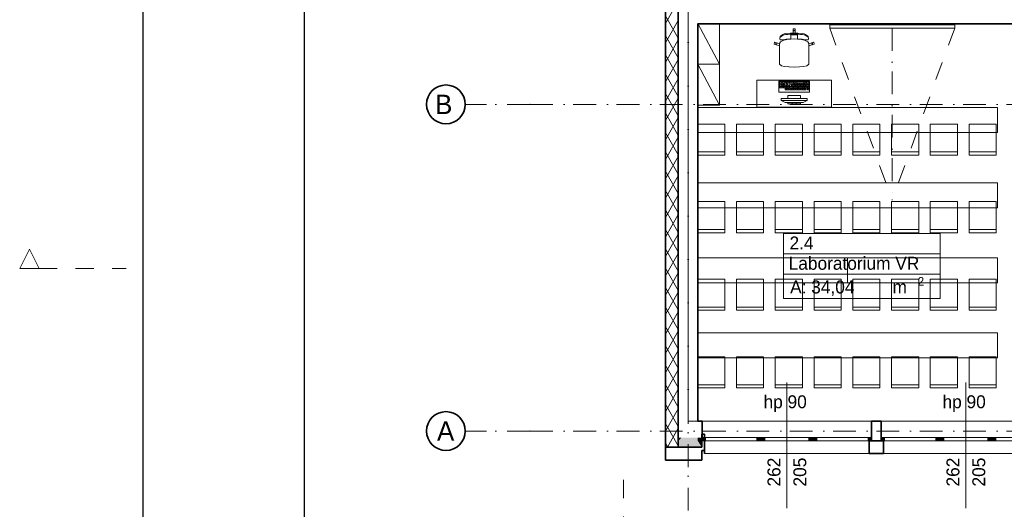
# Model space of a CAD drawing. Header units: millimetres. Extents: x -34676 to 172266, y 39940 to 476087.
# Tile 170 of 256: x 12676 to 27915, y 342950 to 350519. Entities that reach past the tile are written whole.
import ezdxf

# ---------------------------------------------------------------- set-up
doc = ezdxf.new("R2010")
doc.units = ezdxf.units.MM
doc.header["$MEASUREMENT"] = 0
doc.linetypes.add('Kropki i Kreski', pattern=[6.702778, 3.527778, -1.763889, 0, -1.411111])
doc.linetypes.add('Przerywana', pattern=[5.644444, 2.822222, -2.822222])
for name, color, linetype in [('#podkład', 252, 'Continuous'), ('- A - ocieplenie', 7, 'Continuous'), ('- strefy pomieszczeń', 7, 'Continuous'), ('_TABELA', 7, 'Continuous'), ('Konstrukcja - Przegroda Strukt.', 7, 'Continuous'), ('Konstrukcja - Siatka mod', 7, 'Continuous'), ('Konstrukcja - Stropy', 7, 'Continuous'), ('Konstrukcja - Słupy', 7, 'Continuous'), ('Konstrukcja - Ściany działowe', 7, 'Continuous'), ('Konstrukcja - Ściany zewnętrzne', 7, 'Continuous'), ('Okna Archicada', 7, 'Continuous'), ('Wnętrze - Umeblowanie', 7, 'Continuous'), ('Znaczniki - Przekroje', 7, 'Continuous'), ('Znaczniki okien Archicada', 7, 'Continuous')]:
    doc.layers.add(name, color=color, linetype=linetype)
doc.styles.add('MtXpl_Arial2', font='txt', dxfattribs={"height": 0.2})
doc.styles.add('MtXpl_Arial3', font='txt', dxfattribs={"height": 0.2})
doc.styles.add('STYL_AUTOMATYCZNY_3', font='txt')

# ---------------------------------------------------------------- blocks, each defined once
blk = doc.blocks.new('kjghgg')
at = {"layer": '- A - ocieplenie', "color": 252, "linetype": 'Continuous', "lineweight": 35, "ltscale": 100}
for p, q in [((-121716, 482378), (-121716, 469198)), ((-121516, 469198), (-121516, 482378)), ((-121111, 469398), (-121151, 469398)), ((-121151, 469398), (-121151, 469198)), ((-121111, 469298), (-121111, 469398)), ((-121111, 469298), (-121111, 469248)), ((-121111, 469248), (-121111, 469098)), ((-118561, 469298), (-118561, 469248)), ((-118341, 469298), (-118561, 469298)), ((-118561, 469248), (-118561, 469098)), ((-118341, 469298), (-118341, 469248)), ((-118341, 469248), (-118341, 469098)), ((-121716, 469198), (-121516, 469198)), ((-121716, 468998), (-121716, 469198)), ((-121716, 469198), (-121516, 469198)), ((-121151, 469198), (-121516, 469198)), ((-121151, 469148), (-121151, 468998)), ((-121151, 469148), (-121111, 469148)), ((-118561, 469098), (-118341, 469098)), ((-121716, 468998), (-121151, 468998))]:
    blk.add_line(p, q, dxfattribs=at)
at = {"layer": '- A - ocieplenie', "color": 252, "linetype": 'Continuous', "lineweight": 15}
for p, q in [((-121716, 475747), (-121516, 476093)), ((-121516, 475519), (-121716, 475865)), ((-121716, 475447), (-121516, 475793)), ((-121516, 475219), (-121716, 475565)), ((-121716, 475147), (-121516, 475493)), ((-121516, 474919), (-121716, 475265)), ((-121716, 474847), (-121516, 475193)), ((-121516, 474619), (-121716, 474965)), ((-121716, 474547), (-121516, 474893)), ((-121516, 474319), (-121716, 474665)), ((-121716, 474247), (-121516, 474593)), ((-121516, 474019), (-121716, 474365)), ((-121716, 473947), (-121516, 474293)), ((-121516, 473719), (-121716, 474065)), ((-121716, 473647), (-121516, 473993)), ((-121516, 473419), (-121716, 473765)), ((-121716, 473347), (-121516, 473693)), ((-121516, 473119), (-121716, 473465)), ((-121716, 473047), (-121516, 473393)), ((-121516, 472819), (-121716, 473165)), ((-121716, 472747), (-121516, 473093)), ((-121516, 472519), (-121716, 472865)), ((-121716, 472447), (-121516, 472793)), ((-121516, 472219), (-121716, 472565)), ((-121716, 472147), (-121516, 472493)), ((-121516, 471919), (-121716, 472265)), ((-121716, 471847), (-121516, 472193)), ((-121516, 471619), (-121716, 471965)), ((-121716, 471547), (-121516, 471893)), ((-121516, 471319), (-121716, 471665)), ((-121716, 471247), (-121516, 471593)), ((-121516, 471019), (-121716, 471365)), ((-121716, 470947), (-121516, 471293)), ((-121516, 470719), (-121716, 471065)), ((-121716, 470647), (-121516, 470993)), ((-121516, 470419), (-121716, 470765)), ((-121716, 470347), (-121516, 470693)), ((-121516, 470119), (-121716, 470465)), ((-121716, 470047), (-121516, 470393)), ((-121516, 469819), (-121716, 470165)), ((-121716, 469747), (-121516, 470093)), ((-121516, 469519), (-121716, 469865)), ((-121716, 469447), (-121516, 469793)), ((-121516, 469219), (-121716, 469565)), ((-121686, 469198), (-121516, 469493)), ((-121677, 469198), (-121716, 469265))]:
    blk.add_line(p, q, dxfattribs=at)
at = {"layer": '- strefy pomieszczeń', "color": 252, "linetype": 'Continuous', "lineweight": 13, "ltscale": 100}
for p, q in [((-119886, 472501), (-117461, 472501)), ((-119886, 472187), (-119886, 472501)), ((-117461, 472501), (-117461, 472187)), ((-117461, 472187), (-119886, 472187)), ((-119886, 472187), (-117461, 472187)), ((-119886, 471872), (-119886, 472187)), ((-117461, 472187), (-117461, 471872)), ((-117461, 471872), (-119886, 471872)), ((-119886, 471872), (-117461, 471872)), ((-119886, 471496), (-119886, 471872)), ((-117461, 471872), (-117461, 471496)), ((-117461, 471496), (-119886, 471496))]:
    blk.add_line(p, q, dxfattribs=at)
at = {"layer": 'Konstrukcja - Przegroda Strukt.', "color": 252, "linetype": 'Continuous', "lineweight": 13, "ltscale": 100}
blk.add_line((-121216, 473225), (-121216, 473600), dxfattribs=at)
at = {"layer": 'Konstrukcja - Siatka mod', "color": 252, "linetype": 'Kropki i Kreski', "lineweight": 13, "ltscale": 100}
for p, q in [((-121366, 468219), (-121366, 485184)), ((-123813, 474498), (-124813, 474498)), ((-123813, 474498), (-94369, 474498)), ((-123813, 469448), (-124813, 469448)), ((-123813, 469448), (-94369, 469448))]:
    blk.add_line(p, q, dxfattribs=at)
at = {"layer": 'Konstrukcja - Siatka mod', "color": 252, "linetype": 'Continuous', "lineweight": 35, "ltscale": 100}
for centre in [(-125113, 474498), (-125113, 469448)]:
    blk.add_circle(centre, 300, dxfattribs=at)
at = {"layer": 'Konstrukcja - Siatka mod', "color": 252, "linetype": 'Kropki i Kreski', "lineweight": 13, "ltscale": 100}
for p in [(-123813, 474498), (-123813, 474498), (-123813, 469448), (-123813, 469448)]:
    blk.add_point(p, dxfattribs=at)
at = {"layer": 'Konstrukcja - Stropy', "color": 252, "linetype": 'Continuous', "lineweight": 13, "ltscale": 100}
for p, q in [((-121366, 482078), (-121366, 469598)), ((-121366, 469598), (-109696, 469598))]:
    blk.add_line(p, q, dxfattribs=at)
at = {"layer": 'Konstrukcja - Słupy', "color": 252, "linetype": 'Continuous', "lineweight": 13, "ltscale": 100}
for p, q in [((-121516, 469346), (-121516, 469298)), ((-121516, 469298), (-121516, 469196)), ((-121151, 469196), (-121151, 469298)), ((-121516, 469196), (-121151, 469196))]:
    blk.add_line(p, q, dxfattribs=at)
at = {"layer": 'Konstrukcja - Słupy', "color": 252, "linetype": 'Continuous', "lineweight": 13, "extrusion": (0, 0, -1)}
for points in [[(121216, 469298), (121468, 469346), (121516, 469298)], [(121468, 469346), (121516, 469346), (121516, 469298)], [(121151, 469196), (121516, 469298), (121516, 469196)], [(121516, 469298), (121151, 469196), (121216, 469298)], [(121468, 469346), (121216, 469298), (121216, 469346)], [(121151, 469298), (121216, 469346), (121216, 469298)], [(121216, 469346), (121151, 469298), (121151, 469346)], [(121216, 469298), (121151, 469196), (121151, 469298)]]:
    blk.add_solid(points, dxfattribs=at)
at = {"layer": 'Konstrukcja - Ściany działowe', "color": 252, "linetype": 'Continuous', "lineweight": 35, "ltscale": 100}
blk.add_line((-121216, 475744), (-115676, 475744), dxfattribs=at)
at = {"layer": 'Konstrukcja - Ściany zewnętrzne', "color": 252, "linetype": 'Continuous', "lineweight": 35, "ltscale": 100}
for p, q in [((-121516, 482378), (-121516, 469346)), ((-121216, 469598), (-121216, 475744)), ((-121146, 469598), (-121216, 469598)), ((-121146, 469348), (-121146, 469598)), ((-118526, 469348), (-118526, 469598)), ((-118376, 469598), (-118526, 469598)), ((-118376, 469348), (-118376, 469598)), ((-121151, 469298), (-121146, 469298)), ((-121146, 469298), (-121146, 469348)), ((-118526, 469298), (-118526, 469348)), ((-118526, 469298), (-118376, 469298)), ((-118376, 469298), (-118376, 469348))]:
    blk.add_line(p, q, dxfattribs=at)
at = {"layer": 'Okna Archicada', "color": 252, "linetype": 'Continuous', "lineweight": 13, "ltscale": 100}
for p, q in [((-118526, 469598), (-121146, 469598)), ((-115756, 469598), (-118376, 469598)), ((-121096, 469348), (-121146, 469348)), ((-118526, 469298), (-121146, 469298)), ((-121146, 469298), (-121096, 469298)), ((-121111, 469298), (-118561, 469298)), ((-121096, 469298), (-121096, 469348)), ((-120301, 469348), (-121096, 469348)), ((-121096, 469298), (-120301, 469298)), ((-120251, 469348), (-120301, 469348)), ((-120301, 469348), (-120301, 469298)), ((-120301, 469298), (-120251, 469298)), ((-120176, 469348), (-120251, 469348)), ((-120251, 469298), (-120176, 469298)), ((-120176, 469298), (-120176, 469348)), ((-119496, 469348), (-120176, 469348)), ((-120176, 469298), (-119496, 469298)), ((-119421, 469348), (-119496, 469348)), ((-119496, 469348), (-119496, 469298)), ((-119496, 469298), (-119421, 469298)), ((-119371, 469348), (-119421, 469348)), ((-119421, 469298), (-119371, 469298)), ((-119371, 469298), (-119371, 469348)), ((-118576, 469348), (-119371, 469348)), ((-119371, 469298), (-118576, 469298)), ((-118526, 469348), (-118576, 469348)), ((-118576, 469348), (-118576, 469298)), ((-118576, 469298), (-118526, 469298)), ((-118326, 469348), (-118376, 469348)), ((-115756, 469298), (-118376, 469298)), ((-118376, 469298), (-118326, 469298)), ((-118341, 469298), (-115791, 469298)), ((-118326, 469298), (-118326, 469348)), ((-117531, 469348), (-118326, 469348)), ((-118326, 469298), (-117531, 469298)), ((-117481, 469348), (-117531, 469348)), ((-117531, 469348), (-117531, 469298)), ((-117531, 469298), (-117481, 469298)), ((-117406, 469348), (-117481, 469348)), ((-117481, 469298), (-117406, 469298)), ((-117406, 469298), (-117406, 469348)), ((-116726, 469348), (-117406, 469348)), ((-117406, 469298), (-116726, 469298)), ((-116651, 469348), (-116726, 469348)), ((-116726, 469348), (-116726, 469298)), ((-116726, 469298), (-116651, 469298)), ((-116601, 469348), (-116651, 469348)), ((-116651, 469298), (-116601, 469298)), ((-116601, 469298), (-116601, 469348)), ((-115806, 469348), (-116601, 469348)), ((-116601, 469298), (-115806, 469298)), ((-121111, 469098), (-118561, 469098)), ((-118341, 469098), (-115791, 469098))]:
    blk.add_line(p, q, dxfattribs=at)
at = {"layer": 'Okna Archicada', "color": 252, "linetype": 'Continuous', "lineweight": 35, "ltscale": 100}
for p, q in [((-121146, 469348), (-121146, 469598)), ((-118526, 469348), (-118526, 469598)), ((-118376, 469348), (-118376, 469598)), ((-121146, 469298), (-121146, 469348)), ((-121146, 469298), (-121146, 469348)), ((-121111, 469298), (-121111, 469248)), ((-121111, 469248), (-121111, 469098)), ((-118561, 469298), (-118561, 469248)), ((-118561, 469248), (-118561, 469098)), ((-118526, 469298), (-118526, 469348)), ((-118526, 469298), (-118526, 469348)), ((-118376, 469298), (-118376, 469348)), ((-118376, 469298), (-118376, 469348)), ((-118341, 469298), (-118341, 469248)), ((-118341, 469248), (-118341, 469098))]:
    blk.add_line(p, q, dxfattribs=at)
at = {"layer": 'Okna Archicada', "color": 252, "linetype": 'Continuous', "lineweight": 13, "extrusion": (0, 0, -1)}
for points in [[(121096, 469298), (121146, 469348), (121146, 469298)], [(121146, 469348), (121096, 469298), (121096, 469348)], [(120251, 469298), (120301, 469348), (120301, 469298)], [(120301, 469348), (120251, 469298), (120251, 469348)], [(120176, 469298), (120251, 469348), (120251, 469298)], [(120251, 469348), (120176, 469298), (120176, 469348)], [(119421, 469298), (119496, 469348), (119496, 469298)], [(119496, 469348), (119421, 469298), (119421, 469348)], [(119371, 469298), (119421, 469348), (119421, 469298)], [(119421, 469348), (119371, 469298), (119371, 469348)], [(118526, 469298), (118576, 469348), (118576, 469298)], [(118576, 469348), (118526, 469298), (118526, 469348)], [(118326, 469298), (118376, 469348), (118376, 469298)], [(118376, 469348), (118326, 469298), (118326, 469348)], [(117481, 469298), (117531, 469348), (117531, 469298)], [(117531, 469348), (117481, 469298), (117481, 469348)], [(117406, 469298), (117481, 469348), (117481, 469298)], [(117481, 469348), (117406, 469298), (117406, 469348)], [(116651, 469298), (116726, 469348), (116726, 469298)], [(116726, 469348), (116651, 469298), (116651, 469348)], [(116601, 469298), (116651, 469348), (116651, 469298)], [(116651, 469348), (116601, 469298), (116601, 469348)]]:
    blk.add_solid(points, dxfattribs=at)
at = {"layer": 'Wnętrze - Umeblowanie', "color": 252, "linetype": 'Continuous', "lineweight": 13, "ltscale": 100}
for p, q in [((-120877, 475749), (-121216, 475749)), ((-121216, 475749), (-121216, 474485)), ((-121216, 475749), (-120877, 475117)), ((-120877, 474485), (-120877, 475749)), ((-119740, 475575), (-119738, 475625)), ((-119738, 475662), (-119735, 475665)), ((-119738, 475625), (-119738, 475662)), ((-119738, 475625), (-119737, 475631)), ((-119737, 475631), (-119734, 475636)), ((-119735, 475665), (-119723, 475665)), ((-119734, 475636), (-119729, 475639)), ((-119729, 475639), (-119723, 475640)), ((-119711, 475665), (-119723, 475665)), ((-119717, 475639), (-119723, 475640)), ((-119712, 475636), (-119717, 475639)), ((-119709, 475631), (-119712, 475636)), ((-119708, 475662), (-119711, 475665)), ((-119708, 475625), (-119709, 475631)), ((-119708, 475625), (-119708, 475662)), ((-119706, 475575), (-119708, 475625)), ((-117239, 475726), (-119173, 475726)), ((-119173, 475726), (-119173, 475676)), ((-119173, 475676), (-117239, 475676)), ((-117239, 475676), (-117239, 475726)), ((-119952, 475437), (-119935, 475465)), ((-119944, 475510), (-119941, 475546)), ((-119938, 475498), (-119944, 475510)), ((-119938, 475535), (-119942, 475533)), ((-119941, 475546), (-119930, 475559)), ((-119932, 475540), (-119938, 475535)), ((-119920, 475495), (-119938, 475498)), ((-119935, 475465), (-119885, 475488)), ((-119923, 475547), (-119932, 475540)), ((-119930, 475559), (-119899, 475579)), ((-119911, 475557), (-119923, 475547)), ((-119891, 475498), (-119920, 475495)), ((-119898, 475564), (-119911, 475557)), ((-119899, 475579), (-119880, 475586)), ((-119877, 475571), (-119898, 475564)), ((-119846, 475504), (-119891, 475498)), ((-119885, 475488), (-119811, 475504)), ((-119880, 475586), (-119854, 475591)), ((-119851, 475576), (-119877, 475571)), ((-119854, 475591), (-119780, 475598)), ((-119821, 475579), (-119851, 475576)), ((-119795, 475508), (-119846, 475504)), ((-119789, 475582), (-119821, 475579)), ((-119811, 475504), (-119773, 475507)), ((-119723, 475511), (-119795, 475508)), ((-119756, 475583), (-119789, 475582)), ((-119780, 475598), (-119723, 475600)), ((-119773, 475545), (-119773, 475575)), ((-119773, 475575), (-119740, 475575)), ((-119773, 475507), (-119773, 475545)), ((-119773, 475507), (-119723, 475510)), ((-119723, 475584), (-119756, 475583)), ((-119740, 475575), (-119723, 475575)), ((-119665, 475598), (-119723, 475600)), ((-119723, 475584), (-119690, 475583)), ((-119706, 475575), (-119723, 475575)), ((-119723, 475511), (-119651, 475508)), ((-119673, 475507), (-119723, 475510)), ((-119673, 475575), (-119706, 475575)), ((-119690, 475583), (-119657, 475582)), ((-119673, 475545), (-119673, 475575)), ((-119673, 475507), (-119673, 475545)), ((-119635, 475504), (-119673, 475507)), ((-119592, 475591), (-119665, 475598)), ((-119657, 475582), (-119624, 475579)), ((-119651, 475508), (-119600, 475504)), ((-119561, 475488), (-119635, 475504)), ((-119624, 475579), (-119594, 475576)), ((-119600, 475504), (-119554, 475498)), ((-119594, 475576), (-119568, 475571)), ((-119566, 475586), (-119592, 475591)), ((-119568, 475571), (-119548, 475564)), ((-119546, 475579), (-119566, 475586)), ((-119511, 475465), (-119561, 475488)), ((-119554, 475498), (-119525, 475495)), ((-119548, 475564), (-119535, 475557)), ((-119515, 475559), (-119546, 475579)), ((-119535, 475557), (-119523, 475547)), ((-119525, 475495), (-119508, 475498)), ((-119523, 475547), (-119514, 475540)), ((-119505, 475546), (-119515, 475559)), ((-119514, 475540), (-119508, 475535)), ((-119494, 475437), (-119511, 475465)), ((-119508, 475535), (-119504, 475533)), ((-119508, 475498), (-119502, 475510)), ((-119502, 475510), (-119505, 475546)), ((-120033, 475433), (-120025, 475456)), ((-120031, 475429), (-120033, 475433)), ((-119996, 475418), (-120031, 475429)), ((-120025, 475456), (-120022, 475458)), ((-120022, 475458), (-119986, 475446)), ((-120006, 475431), (-120005, 475437)), ((-120004, 475425), (-120006, 475431)), ((-120005, 475437), (-120002, 475442)), ((-120001, 475421), (-120004, 475425)), ((-120002, 475442), (-119998, 475446)), ((-119996, 475418), (-120001, 475421)), ((-119998, 475446), (-119992, 475447)), ((-119952, 475402), (-119996, 475418)), ((-119992, 475447), (-119986, 475446)), ((-119986, 475446), (-119952, 475437)), ((-119952, 475437), (-119952, 475437)), ((-119952, 475437), (-119952, 475402)), ((-119952, 475193), (-119952, 475402)), ((-119460, 475446), (-119494, 475437)), ((-119494, 475437), (-119494, 475437)), ((-119494, 475437), (-119494, 475402)), ((-119494, 475402), (-119450, 475418)), ((-119494, 475193), (-119494, 475402)), ((-119424, 475458), (-119460, 475446)), ((-119454, 475447), (-119460, 475446)), ((-119448, 475446), (-119454, 475447)), ((-119450, 475418), (-119415, 475429)), ((-119450, 475418), (-119445, 475421)), ((-119443, 475442), (-119448, 475446)), ((-119445, 475421), (-119441, 475425)), ((-119441, 475437), (-119443, 475442)), ((-119440, 475431), (-119441, 475437)), ((-119441, 475425), (-119440, 475431)), ((-119420, 475456), (-119424, 475458)), ((-119413, 475433), (-119420, 475456)), ((-119415, 475429), (-119413, 475433)), ((-119952, 475157), (-119952, 475193)), ((-119494, 475157), (-119494, 475193)), ((-120877, 475117), (-121216, 475117)), ((-121216, 475117), (-120877, 474485)), ((-119952, 475126), (-119952, 475157)), ((-119948, 475118), (-119952, 475126)), ((-119921, 475096), (-119948, 475118)), ((-119919, 475095), (-119921, 475096)), ((-119873, 475085), (-119919, 475095)), ((-119804, 475078), (-119873, 475085)), ((-119803, 475078), (-119804, 475078)), ((-119723, 475075), (-119803, 475078)), ((-119723, 475075), (-119643, 475078)), ((-119643, 475078), (-119642, 475078)), ((-119642, 475078), (-119573, 475085)), ((-119573, 475085), (-119527, 475095)), ((-119527, 475095), (-119525, 475096)), ((-119525, 475096), (-119498, 475118)), ((-119498, 475118), (-119494, 475126)), ((-119494, 475126), (-119494, 475157)), ((-120300, 474456), (-120300, 474870)), ((-120300, 474870), (-119146, 474870)), ((-119488, 474856), (-119958, 474856)), ((-119958, 474856), (-119958, 474686)), ((-119488, 474686), (-119488, 474856)), ((-119146, 474870), (-119146, 474456)), ((-119870, 474851), (-119948, 474851)), ((-119948, 474851), (-119948, 474754)), ((-119870, 474812), (-119948, 474812)), ((-119870, 474773), (-119948, 474773)), ((-119948, 474754), (-119870, 474754)), ((-119929, 474851), (-119929, 474754)), ((-119870, 474831), (-119929, 474831)), ((-119870, 474793), (-119929, 474793)), ((-119909, 474851), (-119909, 474754)), ((-119889, 474831), (-119889, 474754)), ((-119870, 474754), (-119870, 474851)), ((-119801, 474851), (-119860, 474851)), ((-119860, 474851), (-119860, 474831)), ((-119860, 474831), (-119840, 474831)), ((-119801, 474793), (-119860, 474793)), ((-119860, 474793), (-119860, 474754)), ((-119801, 474773), (-119860, 474773)), ((-119860, 474754), (-119801, 474754)), ((-119801, 474744), (-119860, 474744)), ((-119860, 474744), (-119860, 474725)), ((-119860, 474725), (-119801, 474725)), ((-119840, 474851), (-119840, 474831)), ((-119840, 474831), (-119840, 474812)), ((-119821, 474831), (-119840, 474831)), ((-119840, 474812), (-119821, 474812)), ((-119840, 474793), (-119840, 474754)), ((-119840, 474744), (-119840, 474725)), ((-119821, 474851), (-119821, 474831)), ((-119821, 474812), (-119821, 474831)), ((-119821, 474831), (-119801, 474831)), ((-119821, 474793), (-119821, 474754)), ((-119821, 474744), (-119821, 474725)), ((-119801, 474831), (-119801, 474851)), ((-119801, 474754), (-119801, 474793)), ((-119801, 474725), (-119801, 474744)), ((-119498, 474851), (-119791, 474851)), ((-119791, 474851), (-119791, 474754)), ((-119498, 474831), (-119791, 474831)), ((-119498, 474812), (-119791, 474812)), ((-119498, 474773), (-119791, 474773)), ((-119791, 474754), (-119498, 474754)), ((-119713, 474744), (-119791, 474744)), ((-119791, 474744), (-119791, 474725)), ((-119791, 474725), (-119713, 474725)), ((-119772, 474744), (-119772, 474725)), ((-119767, 474812), (-119767, 474793)), ((-119498, 474793), (-119767, 474793)), ((-119762, 474793), (-119762, 474773)), ((-119757, 474851), (-119757, 474831)), ((-119752, 474773), (-119752, 474754)), ((-119752, 474744), (-119752, 474725)), ((-119747, 474812), (-119747, 474793)), ((-119743, 474793), (-119743, 474773)), ((-119738, 474831), (-119738, 474812)), ((-119733, 474851), (-119733, 474831)), ((-119733, 474773), (-119733, 474754)), ((-119733, 474744), (-119733, 474725)), ((-119728, 474812), (-119728, 474793)), ((-119723, 474793), (-119723, 474773)), ((-119718, 474831), (-119718, 474812)), ((-119713, 474773), (-119713, 474754)), ((-119713, 474725), (-119713, 474744)), ((-119708, 474851), (-119708, 474831)), ((-119708, 474812), (-119708, 474793)), ((-119703, 474793), (-119703, 474773)), ((-119625, 474744), (-119703, 474744)), ((-119703, 474744), (-119703, 474725)), ((-119703, 474725), (-119625, 474725)), ((-119698, 474831), (-119698, 474812)), ((-119694, 474773), (-119694, 474754)), ((-119689, 474812), (-119689, 474793)), ((-119684, 474851), (-119684, 474831)), ((-119684, 474793), (-119684, 474773)), ((-119684, 474744), (-119684, 474725)), ((-119679, 474831), (-119679, 474812)), ((-119674, 474773), (-119674, 474754)), ((-119669, 474812), (-119669, 474793)), ((-119664, 474793), (-119664, 474773)), ((-119664, 474744), (-119664, 474725)), ((-119659, 474831), (-119659, 474812)), ((-119654, 474773), (-119654, 474754)), ((-119649, 474812), (-119649, 474793)), ((-119645, 474793), (-119645, 474773)), ((-119645, 474744), (-119645, 474725)), ((-119640, 474831), (-119640, 474812)), ((-119635, 474773), (-119635, 474754)), ((-119630, 474812), (-119630, 474793)), ((-119625, 474793), (-119625, 474773)), ((-119625, 474725), (-119625, 474744)), ((-119620, 474831), (-119620, 474812)), ((-119615, 474773), (-119615, 474754)), ((-119537, 474744), (-119615, 474744)), ((-119615, 474744), (-119615, 474725)), ((-119615, 474725), (-119537, 474725)), ((-119610, 474812), (-119610, 474793)), ((-119605, 474793), (-119605, 474773)), ((-119601, 474831), (-119601, 474812)), ((-119596, 474773), (-119596, 474754)), ((-119596, 474744), (-119596, 474725)), ((-119591, 474812), (-119591, 474793)), ((-119586, 474793), (-119586, 474773)), ((-119581, 474831), (-119581, 474812)), ((-119576, 474851), (-119576, 474831)), ((-119576, 474773), (-119576, 474754)), ((-119576, 474744), (-119576, 474725)), ((-119571, 474812), (-119571, 474793)), ((-119566, 474793), (-119566, 474773)), ((-119561, 474831), (-119561, 474812)), ((-119556, 474773), (-119556, 474754)), ((-119556, 474744), (-119556, 474725)), ((-119554, 474851), (-119554, 474831)), ((-119552, 474812), (-119552, 474793)), ((-119547, 474793), (-119547, 474773)), ((-119542, 474831), (-119542, 474812)), ((-119537, 474773), (-119537, 474754)), ((-119537, 474725), (-119537, 474744)), ((-119532, 474851), (-119532, 474831)), ((-119532, 474812), (-119532, 474793)), ((-119527, 474793), (-119527, 474773)), ((-119522, 474831), (-119522, 474812)), ((-119517, 474773), (-119517, 474754)), ((-119498, 474744), (-119517, 474744)), ((-119517, 474744), (-119517, 474725)), ((-119517, 474725), (-119498, 474725)), ((-119498, 474754), (-119498, 474851)), ((-119498, 474725), (-119498, 474744)), ((-119958, 474686), (-119488, 474686)), ((-119523, 474586), (-119923, 474586)), ((-119923, 474586), (-119923, 474556)), ((-119923, 474556), (-119523, 474556)), ((-119923, 474556), (-119863, 474526)), ((-119623, 474636), (-119823, 474636)), ((-119823, 474636), (-119823, 474586)), ((-119823, 474586), (-119623, 474586)), ((-119623, 474586), (-119623, 474636)), ((-119523, 474556), (-119583, 474526)), ((-119523, 474556), (-119523, 474586)), ((-121216, 474485), (-120877, 474485)), ((-121216, 474447), (-116576, 474447)), ((-121216, 474061), (-121216, 474447)), ((-119146, 474456), (-120300, 474456)), ((-119583, 474526), (-119863, 474526)), ((-119623, 474526), (-119823, 474526)), ((-119823, 474526), (-119823, 474506)), ((-119823, 474506), (-119623, 474506)), ((-119756, 474526), (-119756, 474506)), ((-119690, 474526), (-119690, 474506)), ((-119623, 474506), (-119623, 474526)), ((-116576, 474447), (-116576, 474061)), ((-121216, 474194), (-120796, 474194)), ((-121216, 473714), (-121216, 474194)), ((-120796, 474194), (-120796, 473714)), ((-120616, 474194), (-120196, 474194)), ((-120616, 473714), (-120616, 474194)), ((-120196, 474194), (-120196, 473714)), ((-120016, 474194), (-119596, 474194)), ((-120016, 473714), (-120016, 474194)), ((-119596, 474194), (-119596, 473714)), ((-119416, 474194), (-118996, 474194)), ((-119416, 473714), (-119416, 474194)), ((-118996, 474194), (-118996, 473714)), ((-118816, 474194), (-118396, 474194)), ((-118816, 473714), (-118816, 474194)), ((-118396, 474194), (-118396, 473714)), ((-118216, 474194), (-117796, 474194)), ((-118216, 473714), (-118216, 474194)), ((-117796, 474194), (-117796, 473714)), ((-117616, 474194), (-117196, 474194)), ((-117616, 473714), (-117616, 474194)), ((-117196, 474194), (-117196, 473714)), ((-117016, 474194), (-116596, 474194)), ((-117016, 473714), (-117016, 474194)), ((-116596, 474194), (-116596, 473714)), ((-116576, 474061), (-121216, 474061)), ((-121216, 473764), (-120796, 473764)), ((-120796, 473714), (-121216, 473714)), ((-120616, 473764), (-120196, 473764)), ((-120196, 473714), (-120616, 473714)), ((-120016, 473764), (-119596, 473764)), ((-119596, 473714), (-120016, 473714)), ((-119416, 473764), (-118996, 473764)), ((-118996, 473714), (-119416, 473714)), ((-118816, 473764), (-118396, 473764)), ((-118396, 473714), (-118816, 473714)), ((-118216, 473764), (-117796, 473764)), ((-117796, 473714), (-118216, 473714)), ((-117616, 473764), (-117196, 473764)), ((-117196, 473714), (-117616, 473714)), ((-117016, 473764), (-116596, 473764)), ((-116596, 473714), (-117016, 473714)), ((-121216, 473287), (-116576, 473287)), ((-121216, 472900), (-121216, 473287)), ((-116576, 473287), (-116576, 472900)), ((-121216, 472994), (-120796, 472994)), ((-121216, 472514), (-121216, 472994)), ((-116576, 472900), (-121216, 472900)), ((-120796, 472994), (-120796, 472514)), ((-120616, 472994), (-120196, 472994)), ((-120616, 472514), (-120616, 472994)), ((-120196, 472994), (-120196, 472514)), ((-120016, 472994), (-119596, 472994)), ((-120016, 472514), (-120016, 472994)), ((-119596, 472994), (-119596, 472514)), ((-119416, 472994), (-118996, 472994)), ((-119416, 472514), (-119416, 472994)), ((-118996, 472994), (-118996, 472514)), ((-118816, 472994), (-118396, 472994)), ((-118816, 472514), (-118816, 472994)), ((-118396, 472994), (-118396, 472514)), ((-118216, 472994), (-117796, 472994)), ((-118216, 472514), (-118216, 472994)), ((-117796, 472994), (-117796, 472514)), ((-117616, 472994), (-117196, 472994)), ((-117616, 472514), (-117616, 472994)), ((-117196, 472994), (-117196, 472514)), ((-117016, 472994), (-116596, 472994)), ((-117016, 472514), (-117016, 472994)), ((-116596, 472994), (-116596, 472514)), ((-121216, 472564), (-120796, 472564)), ((-120796, 472514), (-121216, 472514)), ((-120616, 472564), (-120196, 472564)), ((-120196, 472514), (-120616, 472514)), ((-120016, 472564), (-119596, 472564)), ((-119596, 472514), (-120016, 472514)), ((-119416, 472564), (-118996, 472564)), ((-118996, 472514), (-119416, 472514)), ((-118816, 472564), (-118396, 472564)), ((-118396, 472514), (-118816, 472514)), ((-118216, 472564), (-117796, 472564)), ((-117796, 472514), (-118216, 472514)), ((-117616, 472564), (-117196, 472564)), ((-117196, 472514), (-117616, 472514)), ((-117016, 472564), (-116596, 472564)), ((-116596, 472514), (-117016, 472514)), ((-121216, 472126), (-116576, 472126)), ((-121216, 471739), (-121216, 472126)), ((-118897, 471739), (-118897, 472126)), ((-116576, 472126), (-116576, 471739)), ((-121216, 471794), (-120796, 471794)), ((-121216, 471314), (-121216, 471794)), ((-116576, 471739), (-121216, 471739)), ((-120796, 471794), (-120796, 471314)), ((-120616, 471794), (-120196, 471794)), ((-120616, 471314), (-120616, 471794)), ((-120196, 471794), (-120196, 471314)), ((-120016, 471794), (-119596, 471794)), ((-120016, 471314), (-120016, 471794)), ((-119596, 471794), (-119596, 471314)), ((-119416, 471794), (-118996, 471794)), ((-119416, 471314), (-119416, 471794)), ((-118996, 471794), (-118996, 471314)), ((-118816, 471794), (-118396, 471794)), ((-118816, 471314), (-118816, 471794)), ((-118396, 471794), (-118396, 471314)), ((-118216, 471794), (-117796, 471794)), ((-118216, 471314), (-118216, 471794)), ((-117796, 471794), (-117796, 471314)), ((-117616, 471794), (-117196, 471794)), ((-117616, 471314), (-117616, 471794)), ((-117196, 471794), (-117196, 471314)), ((-117016, 471794), (-116596, 471794)), ((-117016, 471314), (-117016, 471794)), ((-116596, 471794), (-116596, 471314)), ((-121216, 471364), (-120796, 471364)), ((-120616, 471364), (-120196, 471364)), ((-120016, 471364), (-119596, 471364)), ((-119416, 471364), (-118996, 471364)), ((-118816, 471364), (-118396, 471364)), ((-118216, 471364), (-117796, 471364)), ((-117616, 471364), (-117196, 471364)), ((-117016, 471364), (-116596, 471364)), ((-120796, 471314), (-121216, 471314)), ((-120196, 471314), (-120616, 471314)), ((-119596, 471314), (-120016, 471314)), ((-118996, 471314), (-119416, 471314)), ((-118396, 471314), (-118816, 471314)), ((-117796, 471314), (-118216, 471314)), ((-117196, 471314), (-117616, 471314)), ((-116596, 471314), (-117016, 471314)), ((-121216, 470965), (-116576, 470965)), ((-121216, 470578), (-121216, 470965)), ((-116576, 470965), (-116576, 470578)), ((-121216, 470594), (-120796, 470594)), ((-121216, 470114), (-121216, 470594)), ((-120796, 470594), (-120796, 470114)), ((-120616, 470594), (-120196, 470594)), ((-120616, 470114), (-120616, 470594)), ((-120196, 470594), (-120196, 470114)), ((-120016, 470594), (-119596, 470594)), ((-120016, 470114), (-120016, 470594)), ((-119596, 470594), (-119596, 470114)), ((-119416, 470594), (-118996, 470594)), ((-119416, 470114), (-119416, 470594)), ((-118996, 470594), (-118996, 470114)), ((-118816, 470594), (-118396, 470594)), ((-118816, 470114), (-118816, 470594)), ((-118396, 470594), (-118396, 470114)), ((-118216, 470594), (-117796, 470594)), ((-118216, 470114), (-118216, 470594)), ((-117796, 470594), (-117796, 470114)), ((-117616, 470594), (-117196, 470594)), ((-117616, 470114), (-117616, 470594)), ((-117196, 470594), (-117196, 470114)), ((-117016, 470594), (-116596, 470594)), ((-117016, 470114), (-117016, 470594)), ((-116596, 470594), (-116596, 470114)), ((-116576, 470578), (-121216, 470578)), ((-121216, 470164), (-120796, 470164)), ((-120616, 470164), (-120196, 470164)), ((-120016, 470164), (-119596, 470164)), ((-119416, 470164), (-118996, 470164)), ((-118816, 470164), (-118396, 470164)), ((-118216, 470164), (-117796, 470164)), ((-117616, 470164), (-117196, 470164)), ((-117016, 470164), (-116596, 470164)), ((-120796, 470114), (-121216, 470114)), ((-120196, 470114), (-120616, 470114)), ((-119596, 470114), (-120016, 470114)), ((-118996, 470114), (-119416, 470114)), ((-118396, 470114), (-118816, 470114)), ((-117796, 470114), (-118216, 470114)), ((-117196, 470114), (-117616, 470114)), ((-116596, 470114), (-117016, 470114))]:
    blk.add_line(p, q, dxfattribs=at)
at = {"layer": 'Wnętrze - Umeblowanie', "color": 252, "linetype": 'Przerywana', "lineweight": 13, "ltscale": 100}
for p in [(-119173, 475677), (-117239, 475677)]:
    blk.add_line(p, (-118206, 473019), dxfattribs=at)
at = {"layer": 'Wnętrze - Umeblowanie', "color": 252, "linetype": 'Kropki i Kreski', "lineweight": 13, "ltscale": 100}
blk.add_line((-118206, 475677), (-118206, 473019), dxfattribs=at)
at = {"layer": 'Znaczniki - Przekroje', "color": 252, "linetype": 'Przerywana', "lineweight": 13, "ltscale": 100}
for p, q in [((-131410, 471959), (-130060, 471959)), ((-122364, 468691), (-122364, 467341))]:
    blk.add_line(p, q, dxfattribs=at)
at = {"layer": 'Znaczniki - Przekroje', "color": 252, "linetype": 'Continuous', "lineweight": 13, "ltscale": 100, "flags": 128}
blk.add_lwpolyline([(-131710, 471959), (-131410, 471959), (-131560, 472259)], close=True, dxfattribs=at)
at = {"layer": 'Znaczniki okien Archicada', "color": 252, "linetype": 'Continuous', "lineweight": 13, "ltscale": 100}
for p, q in [((-119836, 468255), (-119836, 470198)), ((-117066, 468255), (-117066, 470198))]:
    blk.add_line(p, q, dxfattribs=at)
at = {"layer": '- strefy pomieszczeń', "color": 252, "linetype": 'Continuous', "lineweight": 13}
for s, height, style, p in [('2.4', 200, 'MtXpl_Arial3', (-119795, 472255)), ('Laboratorium VR', 200, 'MtXpl_Arial2', (-119808, 471941)), ('2', 132, 'STYL_AUTOMATYCZNY_3', (-117810, 471697)), ('A: 34,04', 200, 'STYL_AUTOMATYCZNY_3', (-119786, 471575)), (' m', 200, 'STYL_AUTOMATYCZNY_3', (-118276, 471575))]:
    blk.add_text(s, height=height, dxfattribs=dict(at, style=style)).set_placement(p)
at = {"layer": 'Konstrukcja - Siatka mod', "color": 252, "linetype": 'Continuous', "lineweight": 13, "style": 'MtXpl_Arial3'}
for s, p in [('B', (-125281, 474348)), ('A', (-125251, 469298))]:
    blk.add_text(s, height=300, dxfattribs=at).set_placement(p)
at = {"layer": 'Znaczniki okien Archicada', "color": 252, "linetype": 'Continuous', "lineweight": 15, "style": 'MtXpl_Arial3'}
for p in [(-120197, 469800), (-117427, 469800)]:
    blk.add_text('hp 90', height=200, dxfattribs=at).set_placement(p)
for s, p in [('262', (-119936, 468590)), ('205', (-119536, 468590)), ('262', (-117166, 468590)), ('205', (-116766, 468590))]:
    blk.add_text(s, height=200, rotation=90, dxfattribs=at).set_placement(p)

msp = doc.modelspace()

# ---------------------------------------------------------------- linework, layer by layer
at = {"layer": '_TABELA', "color": 7}
msp.add_lwpolyline([(14581, 362259), (56581, 362259), (14581, 362259), (14581, 332559), (56581, 332559), (56581, 362259)], dxfattribs=at)
msp.add_lwpolyline([(55981, 361649), (17081, 361649), (17081, 333169), (55981, 333169)], close=True, dxfattribs=at)

# ---------------------------------------------------------------- block references
at = {"layer": '#podkład'}
msp.add_blockref('kjghgg', (144386, -125288), dxfattribs=at)

doc.saveas('drawing.dxf')
